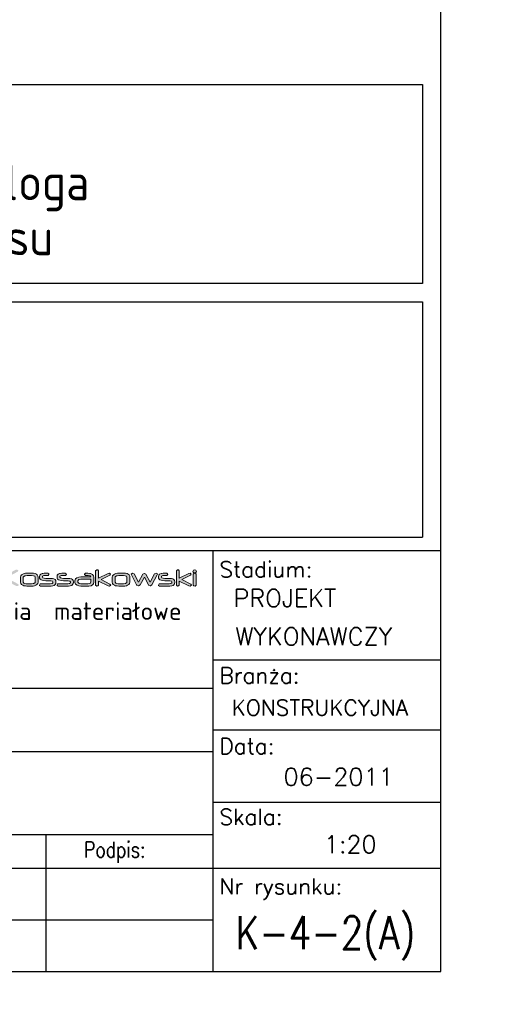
# Model space of a CAD drawing. Header units: millimetres. Extents: x -34919 to 306996, y -293018 to -145733.
# Tile 97 of 256: x 78831 to 79848, y -217171 to -215021. Entities that reach past the tile are written whole.
import ezdxf
from ezdxf.enums import TextEntityAlignment as Align

# ---------------------------------------------------------------- set-up
doc = ezdxf.new("R2010")
doc.units = ezdxf.units.MM
doc.header["$LTSCALE"] = 3
for name, color, linetype in [('P0', 7, 'Continuous'), ('Prz', 5, 'Continuous'), ('TABELA', 7, 'Continuous')]:
    doc.layers.add(name, color=color, linetype=linetype)
doc.layers.add('SIATKA', color=5, linetype='Continuous', lineweight=18)
doc.styles.add('Annotative', font='txt')
doc.styles.add('NOVE3', font='romans.shx', dxfattribs={"width": 0.7})
doc.styles.add('NOVE4', font='isocp.shx')
doc.styles.add('ROMANS', font='romans.shx')

# ---------------------------------------------------------------- blocks, each defined once
blk = doc.blocks.new('structure pro')
h = blk.add_hatch(color=7)
h.dxf.hatch_style = 1
h.paths.add_polyline_path([(739.2, 22.6), (739.7, 24.1), (741.8, 25.2), (745.2, 25.6), (748.1, 25.6), (749.3, 27.4), (749.2, 28.6), (747.4, 29.9), (747.1, 29.9), (743.8, 29.7), (741, 29.4), (738.8, 28.9), (738.3, 28.6), (736, 27.2), (734.6, 25.2), (734.1, 22.6), (734.1, 8.3), (734.1, 7.8), (735.9, 6.3), (738.2, 6.5), (739.2, 8.3)])
h.paths.add_polyline_path([(553.3, 43.3), (550.3, 45.3), (549.9, 45.3), (544.2, 45.2), (539.6, 44.6), (536, 43.6), (535.1, 43.4), (531.2, 41), (528.9, 37.6), (528.1, 33.2), (528.1, 9.5), (528.2, 8.4), (531.2, 6.2), (535, 6.5), (536.7, 9.4), (536.7, 33.2), (537.6, 35.8), (540.9, 37.6), (546.6, 38.2), (551.4, 38.3), (553.5, 41.3)])
h.paths.add_polyline_path([(115.8, 43.3), (112.8, 45.3), (112.4, 45.3), (106.8, 45.2), (102.1, 44.6), (98.5, 43.6), (97.7, 43.4), (93.8, 41), (91.4, 37.6), (90.6, 33.2), (90.6, 9.5), (90.7, 8.4), (93.7, 6.2), (97.4, 6.5), (99.2, 9.4), (99.2, 33.2), (100.1, 35.8), (103.5, 37.6), (109.2, 38.2), (113.9, 38.3), (116, 41.3)])
h.paths.add_polyline_path([(1436.8, 35.1), (1434.6, 35.7), (1432.3, 35.1), (1431.2, 33.1), (1432.3, 31.1), (1434.6, 30.5), (1436.8, 31.1), (1437.9, 33.1)])
h.paths.add_polyline_path([(1436.1, 29.7), (1433.9, 30), (1432, 28), (1432, 8.3), (1433, 6.6), (1435.3, 6.3), (1437.2, 8.3), (1437.2, 28)])
h.paths.add_polyline_path([(1405.3, 36.1), (1403.1, 36.2), (1401.2, 34.3), (1401.2, 8.3), (1403.1, 6.3), (1405.3, 6.6), (1406.3, 8.3), (1406.3, 15.5), (1424, 6.6), (1426.5, 6.3), (1428.6, 8.1), (1427.3, 10), (1411.1, 18.1), (1426.9, 26.1), (1428.3, 27.9), (1426.1, 29.7), (1423.7, 29.5), (1406.3, 20.8), (1406.3, 34.3)])
h.paths.add_polyline_path([(1385.4, 28.6), (1383.6, 29.9), (1380.4, 29.8), (1377.9, 29.7), (1377.1, 29.7), (1374.5, 29.4), (1373.4, 29), (1370.7, 27.9), (1369.1, 26.1), (1368.7, 23.9), (1368.7, 22.6), (1368.8, 21), (1369.8, 19.2), (1371.3, 17.8), (1373.6, 16.9), (1376.6, 16.3), (1380.2, 16.1), (1388.6, 16.1), (1389.1, 16.1), (1392.1, 15.5), (1393, 14), (1393, 13.1), (1392.9, 12.5), (1391.4, 11.1), (1388.2, 10.7), (1370.7, 10.7), (1369.8, 10.5), (1368.7, 8.3), (1368.8, 7.7), (1370.7, 6.3), (1388.1, 6.3), (1389.6, 6.4), (1392.8, 6.8), (1395.2, 7.7), (1397, 9), (1398, 10.8), (1398.4, 13.1), (1398.4, 14.2), (1398.4, 14.4), (1398, 16.6), (1396.8, 18.3), (1394.9, 19.5), (1392.2, 20.2), (1388.9, 20.5), (1380.3, 20.5), (1377.1, 20.7), (1374.6, 21.4), (1373.9, 22.6), (1373.9, 23.9), (1373.9, 24.3), (1376.4, 25.4), (1376.7, 25.4), (1379.9, 25.5), (1383.6, 25.5), (1384.2, 25.6), (1385.6, 27.4)])
h.paths.add_polyline_path([(1324.3, 28.8), (1321.5, 30), (1321.5, 30), (1319.2, 28.3), (1319.5, 27.1), (1328.8, 8.5), (1329.1, 8.1), (1332.1, 6.7), (1332.4, 6.7), (1335.2, 8.4), (1343, 22.8), (1350.6, 8.5), (1350.7, 8.3), (1353.7, 6.8), (1354, 6.8), (1356.8, 8.5), (1366.4, 27.1), (1366.7, 28.3), (1366.7, 28.4), (1364.3, 30), (1361.6, 28.8), (1353.7, 13.5), (1345.9, 27.8), (1345.9, 27.9), (1343, 29.5), (1342.8, 29.5), (1340, 27.8), (1332.2, 13.5)])
h.paths.add_polyline_path([(1308.6, 29.7), (1305.1, 29.9), (1296.5, 29.9), (1294, 29.7), (1291.2, 29.2), (1288.8, 28.3), (1286.6, 26.9), (1285.1, 24.8), (1284.6, 22.4), (1284.6, 13.6), (1284.9, 11.4), (1286.4, 9.4), (1288.8, 7.8), (1290.8, 7.1), (1293.6, 6.6), (1296.5, 6.3), (1305.1, 6.3), (1307.5, 6.5), (1310.3, 7), (1312.6, 7.8), (1314.6, 9), (1316, 11.1), (1316.6, 13.6), (1316.6, 22.4), (1316.6, 22.4), (1316.3, 24.7), (1315.3, 26.6), (1313.7, 28), (1311.5, 29)])
h.paths.add_polyline_path([(1296.6, 25.5), (1305, 25.5), (1308.4, 25.2), (1310.6, 24.3), (1311.3, 22.8), (1311.3, 13.6), (1311.2, 12.9), (1308.8, 11.3), (1307.8, 11.1), (1305, 10.7), (1296.6, 10.7), (1295.1, 10.7), (1292.4, 11.2), (1291, 11.8), (1289.7, 13.6), (1289.7, 22.4), (1290, 23.4), (1292.3, 25), (1293.7, 25.3)], flags=16)
h.paths.add_polyline_path([(1258.5, 36.1), (1256.3, 36.2), (1254.4, 34.3), (1254.4, 8.3), (1256.3, 6.3), (1258.5, 6.6), (1259.5, 8.3), (1259.5, 15.5), (1277.2, 6.6), (1279.7, 6.3), (1281.8, 8.1), (1280.5, 10), (1264.3, 18.1), (1280.2, 26.1), (1281.5, 27.9), (1279.3, 29.7), (1276.9, 29.5), (1259.5, 20.8), (1259.5, 34.3)])
h.paths.add_polyline_path([(1240.1, 29.7), (1235.9, 29.9), (1233.9, 27.9), (1233.9, 27.6), (1235.9, 25.5), (1237, 25.5), (1237.3, 25.5), (1238.1, 25.6), (1238.8, 25.6), (1240.6, 25.5), (1244.3, 24.8), (1245.8, 23.1), (1227.5, 23.1), (1223.6, 22.8), (1220.5, 21.7), (1220.3, 21.6), (1217.6, 19.3), (1216.7, 16.2), (1216.7, 13.2), (1216.7, 13), (1217.7, 10.1), (1220.7, 7.8), (1223.9, 6.7), (1227.7, 6.3), (1240.3, 6.3), (1242.1, 6.4), (1246, 7), (1248.7, 8.5), (1250.4, 10.6), (1250.9, 13.4), (1250.9, 22.7), (1250.5, 25), (1248.7, 27.4), (1245.3, 29), (1243.6, 29.4)])
h.paths.add_polyline_path([(1240.4, 10.7), (1227.5, 10.7), (1224.2, 11.2), (1221.9, 13.3), (1221.9, 16.2), (1224.1, 18.2), (1227.5, 18.8), (1245.8, 18.8), (1245.8, 17.9), (1245.8, 16.7), (1245.8, 15.5), (1245.8, 14.7), (1245.8, 14.1), (1244.3, 11.3), (1244.1, 11.1)], flags=16)
h.paths.add_polyline_path([(1200.9, 28.6), (1199.1, 29.9), (1196, 29.8), (1193.5, 29.7), (1192.7, 29.7), (1190, 29.4), (1188.9, 29), (1186.3, 27.9), (1184.7, 26.1), (1184.2, 23.9), (1184.2, 22.6), (1184.4, 21), (1185.3, 19.2), (1186.9, 17.8), (1189.1, 16.9), (1192.1, 16.3), (1195.7, 16.1), (1204.1, 16.1), (1204.6, 16.1), (1207.6, 15.5), (1208.5, 14), (1208.5, 13.1), (1208.5, 12.5), (1207, 11.1), (1203.7, 10.7), (1186.2, 10.7), (1185.3, 10.5), (1184.3, 8.3), (1184.3, 7.7), (1186.2, 6.3), (1203.7, 6.3), (1205.2, 6.4), (1208.3, 6.8), (1210.8, 7.7), (1212.5, 9), (1213.6, 10.8), (1214, 13.1), (1214, 14.2), (1214, 14.4), (1213.5, 16.6), (1212.3, 18.3), (1210.4, 19.5), (1207.7, 20.2), (1204.4, 20.5), (1195.8, 20.5), (1192.7, 20.7), (1190.2, 21.4), (1189.4, 22.6), (1189.4, 23.9), (1189.4, 24.3), (1191.9, 25.4), (1192.2, 25.4), (1195.4, 25.5), (1199.1, 25.5), (1199.7, 25.6), (1201.1, 27.4)])
h.paths.add_polyline_path([(1169.1, 28.6), (1167.3, 29.9), (1164.2, 29.8), (1161.6, 29.7), (1160.9, 29.7), (1158.2, 29.4), (1157.1, 29), (1154.4, 27.9), (1152.8, 26.1), (1152.4, 23.9), (1152.4, 22.6), (1152.5, 21), (1153.5, 19.2), (1155, 17.8), (1157.3, 16.9), (1160.2, 16.3), (1163.9, 16.1), (1172.3, 16.1), (1172.7, 16.1), (1175.7, 15.5), (1176.7, 14), (1176.7, 13.1), (1176.6, 12.5), (1175.2, 11.1), (1171.9, 10.7), (1154.3, 10.7), (1153.5, 10.5), (1152.5, 8.3), (1152.5, 7.7), (1154.3, 6.3), (1171.9, 6.3), (1173.3, 6.4), (1176.5, 6.8), (1178.9, 7.7), (1180.7, 9), (1181.8, 10.8), (1182.1, 13.1), (1182.1, 14.2), (1182.1, 14.4), (1181.7, 16.6), (1180.5, 18.3), (1178.6, 19.5), (1175.9, 20.2), (1172.6, 20.5), (1163.9, 20.5), (1160.8, 20.7), (1158.3, 21.4), (1157.5, 22.6), (1157.5, 23.9), (1157.6, 24.3), (1160.1, 25.4), (1160.4, 25.4), (1163.6, 25.5), (1167.3, 25.5), (1167.9, 25.6), (1169.3, 27.4)])
h.paths.add_polyline_path([(1141.6, 29.7), (1138.2, 29.9), (1129.5, 29.9), (1127, 29.7), (1124.2, 29.2), (1121.8, 28.3), (1119.6, 26.9), (1118.1, 24.8), (1117.6, 22.4), (1117.6, 13.6), (1118, 11.4), (1119.4, 9.4), (1121.8, 7.8), (1123.9, 7.1), (1126.6, 6.6), (1129.5, 6.3), (1138.2, 6.3), (1140.5, 6.5), (1143.3, 7), (1145.6, 7.8), (1147.6, 9), (1149.1, 11.1), (1149.6, 13.6), (1149.6, 22.4), (1149.6, 22.4), (1149.2, 24.7), (1148.3, 26.6), (1146.7, 28), (1144.4, 29)])
h.paths.add_polyline_path([(1129.6, 25.5), (1138, 25.5), (1141.5, 25.2), (1143.7, 24.3), (1144.4, 22.8), (1144.4, 13.6), (1144.1, 12.9), (1141.9, 11.3), (1140.8, 11.1), (1138, 10.7), (1129.6, 10.7), (1128.1, 10.7), (1125.4, 11.2), (1123.9, 11.8), (1122.8, 13.6), (1122.8, 22.4), (1123, 23.4), (1125.4, 25), (1126.7, 25.3)], flags=16)
h.paths.add_polyline_path([(1087, 34.3), (1085, 36.2), (1082.7, 36.1), (1081.6, 34.3), (1081.6, 8.3), (1082.7, 6.6), (1085, 6.3), (1087, 8.3), (1087, 18.7), (1109.8, 6.7), (1112.6, 6.3), (1114.8, 8.1), (1113.6, 10), (1091.7, 21.6), (1112.8, 32.7), (1114.1, 34.5), (1111.9, 36.2), (1108.9, 36), (1087, 24.3)])
h.paths.add_polyline_path([(1052.9, 36.1), (1050.7, 36.2), (1048.8, 34.3), (1048.8, 20.6), (1044.1, 15.9), (1043.6, 15.1), (1044.6, 14.4), (1046.1, 14.7), (1048.8, 17.3), (1048.8, 8.3), (1049.9, 6.6), (1052.1, 6.3), (1054, 8.3), (1054, 22.3), (1058.8, 27), (1059.2, 27.8), (1058.2, 28.6), (1056.8, 28.3), (1054, 25.6), (1054, 34.3)])
h.paths.add_polyline_path([(1034.7, 29.7), (1031.5, 29.9), (1021.9, 29.9), (1019, 29.7), (1016.2, 29.3), (1013.9, 28.5), (1011.6, 27), (1010, 25), (1009.5, 22.4), (1009.5, 13.8), (1009.5, 13.1), (1010.4, 10.7), (1012.3, 8.5), (1013.1, 8.1), (1015.4, 7.1), (1018.6, 6.6), (1021.1, 6.4), (1022.3, 6.4), (1025.4, 6.3), (1026, 6.4), (1027.3, 8.3), (1027.2, 9.4), (1025.4, 10.7), (1023.9, 10.7), (1021.2, 10.8), (1018.8, 11.1), (1017.5, 11.5), (1015.5, 13), (1014.9, 15.5), (1014.9, 15.6), (1040.5, 15.6), (1040.9, 15.6), (1042, 17.7), (1042, 23.4), (1041.8, 24.7), (1040.6, 26.9), (1038.3, 28.6), (1037.2, 29)])
h.paths.add_polyline_path([(1022.7, 25.6), (1026.4, 25.6), (1028.1, 25.6), (1031.9, 25.3), (1034.7, 24.9), (1036.4, 24), (1036.9, 23), (1036.9, 20.1), (1014.7, 20.1), (1014.7, 22.8), (1015.2, 24), (1017.9, 25.2), (1019.9, 25.4)], flags=16)
h.paths.add_polyline_path([(965.2, 28.8), (962.5, 30), (962.4, 30), (960, 28.3), (960.4, 27.1), (969.8, 8.5), (969.9, 8.1), (973, 6.7), (973.3, 6.7), (976.1, 8.4), (983.8, 22.8), (991.5, 8.5), (991.5, 8.3), (994.5, 6.8), (994.9, 6.8), (997.7, 8.5), (1007.2, 27.1), (1007.6, 28.3), (1007.6, 28.4), (1005.2, 30), (1002.5, 28.8), (994.5, 13.5), (986.8, 27.8), (986.7, 27.9), (983.8, 29.5), (983.7, 29.5), (980.9, 27.8), (973.2, 13.5)])
h.paths.add_polyline_path([(946.6, 29.7), (942.4, 29.9), (940.4, 27.9), (940.4, 27.6), (942.4, 25.5), (943.6, 25.5), (943.8, 25.5), (944.6, 25.6), (945.4, 25.6), (947.1, 25.5), (950.9, 24.8), (952.3, 23.1), (934, 23.1), (930.2, 22.8), (927, 21.7), (926.8, 21.6), (924.1, 19.3), (923.2, 16.2), (923.2, 13.2), (923.2, 13), (924.2, 10.1), (927.2, 7.8), (930.4, 6.7), (934.2, 6.3), (946.8, 6.3), (948.7, 6.4), (952.5, 7), (955.3, 8.5), (956.9, 10.6), (957.5, 13.4), (957.5, 22.7), (957.1, 25), (955.2, 27.4), (951.8, 29), (950.1, 29.4)])
h.paths.add_polyline_path([(946.9, 10.7), (934, 10.7), (930.7, 11.2), (928.4, 13.3), (928.4, 16.2), (930.6, 18.2), (934, 18.8), (952.3, 18.8), (952.3, 17.9), (952.3, 16.7), (952.3, 15.5), (952.3, 14.7), (952.3, 14.1), (950.9, 11.3), (950.6, 11.1)], flags=16)
h.paths.add_polyline_path([(911.8, 36), (907.9, 36.2), (885.3, 36.2), (883.3, 34.3), (883.3, 8.3), (885.3, 6.3), (887.6, 6.6), (888.8, 8.3), (888.8, 17), (907.7, 17), (909.1, 17.1), (912.8, 17.5), (916, 18.5), (917.4, 19.2), (919.7, 21.7), (920.5, 25), (920.5, 29.6), (920.4, 30.3), (919, 33), (915.7, 34.9), (915.1, 35.2)])
h.paths.add_polyline_path([(888.8, 31.8), (908, 31.8), (910.4, 31.7), (913.9, 30.8), (915, 29.2), (915, 25.1), (914.6, 23.5), (912.3, 22.1), (908, 21.5), (888.8, 21.5)], flags=16)
h.paths.add_polyline_path([(851.5, 11.1), (852.6, 9.1), (851.5, 7), (849.2, 6.4), (847, 7), (845.9, 9.1), (847, 11.1), (849.2, 11.7)])
h.paths.add_polyline_path([(828.3, 38.5), (827.3, 38.7), (825.6, 38.1), (824.7, 36.4), (825.6, 34.8), (827.4, 34.2), (829.1, 34.9), (830, 36.4), (829.8, 37.4), (829.2, 38.1)])
h.paths.add_polyline_path([(842.5, 28.4), (840.8, 29.1), (838.9, 28.5), (812.4, 11.3), (811, 9.2), (812.2, 7), (814.6, 6.3), (841.7, 6.3), (841.8, 6.3), (843.7, 8.5), (843.7, 8.7), (841.7, 10.7), (820.2, 10.8), (842.5, 25.3), (843.1, 26.7)])
h.paths.add_polyline_path([(801, 29.6), (796.5, 29.9), (788, 29.9), (785, 29.7), (781.1, 29), (778.4, 27.7), (776.7, 25.7), (776.2, 23.1), (776.2, 8.3), (777.2, 6.6), (779.4, 6.3), (781.4, 8.3), (781.4, 23.2), (781.4, 23.4), (783.9, 25.3), (785.3, 25.4), (787.6, 25.5), (796.5, 25.5), (799, 25.5), (800.4, 25.3), (800.8, 25.3), (803, 23.2), (803, 8.3), (804.1, 6.6), (806.3, 6.3), (808.2, 8.3), (808.2, 23.2), (808, 24.8), (806.8, 27.1), (804.5, 28.6)])
h.paths.add_polyline_path([(771.8, 35.1), (769.5, 35.7), (767.2, 35.1), (766.1, 33.1), (767.2, 31.1), (769.5, 30.5), (771.8, 31.1), (772.9, 33.1)])
h.paths.add_polyline_path([(771.2, 29.7), (769, 30), (767, 28), (767, 8.3), (768, 6.6), (770.2, 6.3), (772.2, 8.3), (772.2, 28)])
h.paths.add_polyline_path([(730, 36), (727.8, 36.2), (725.8, 34.3), (725.8, 29.7), (710.5, 29.7), (706.8, 29.5), (703.2, 28.6), (700.6, 27.2), (698.9, 25.1), (698.2, 22.4), (698.1, 20.1), (698.1, 16.1), (698.2, 13), (698.5, 11.2), (699.9, 9.1), (702.4, 7.6), (706, 6.7), (710.5, 6.3), (718.4, 6.3), (719.5, 6.4), (723.2, 6.8), (726.4, 7.8), (727.5, 8.4), (730.2, 10.7), (731, 13.6), (731, 34.3)])
h.paths.add_polyline_path([(717.9, 10.7), (710.5, 10.7), (709.4, 10.7), (706.1, 11), (705, 11.4), (703.4, 14), (703.4, 22.3), (703.7, 23.4), (705.9, 24.9), (710.3, 25.3), (725.8, 25.3), (725.8, 13.7), (725.2, 12.2), (722.6, 11.1)], flags=16)
h.paths.add_polyline_path([(598.2, 45), (592.4, 45.3), (578.1, 45.3), (573.8, 45.2), (569.2, 44.3), (565.2, 42.7), (561.5, 40.4), (559, 37), (558.1, 32.8), (558.1, 18.4), (558.8, 14.7), (561.1, 11.3), (565.3, 8.6), (568.6, 7.5), (573.2, 6.5), (578.1, 6.2), (592.4, 6.2), (596.3, 6.3), (601.1, 7.1), (604.9, 8.6), (608.1, 10.7), (610.7, 14.1), (611.5, 18.4), (611.5, 32.8), (611.5, 33), (610.9, 36.8), (609.4, 39.9), (606.7, 42.3), (603, 44)])
h.paths.add_polyline_path([(578.2, 38.1), (592.2, 38.1), (597.9, 37.6), (601.6, 36.1), (602.8, 33.4), (602.8, 18.4), (602.5, 17), (598.6, 14.4), (596.9, 13.9), (592.2, 13.4), (578.2, 13.4), (575.7, 13.5), (571.3, 14.3), (568.9, 15.3), (566.8, 18.4), (566.8, 32.8), (567.2, 34.6), (571.1, 37.1), (573.3, 37.7)], flags=16)
h.paths.add_polyline_path([(509, 45.1), (502.8, 45.3), (489.1, 45.3), (484.5, 45.2), (479.7, 44.6), (476.2, 43.6), (472.7, 41.6), (470.3, 38.1), (469.4, 33.8), (469.4, -1.4), (469.6, -2.4), (472.6, -4.7), (476.3, -4.3), (478.1, -1.4), (478.1, 6.5), (504.9, 6.5), (510.1, 6.8), (514.9, 7.8), (518.7, 9.4), (521.4, 11.8), (523, 14.9), (523.6, 18.6), (523.6, 33.8), (523.5, 34.6), (522.8, 37.8), (520.9, 40.6), (518.1, 42.7), (514.1, 44.2)])
h.paths.add_polyline_path([(504.9, 13.7), (478.1, 13.7), (478.1, 33.5), (478.1, 33.9), (479.5, 36.3), (483.3, 37.7), (489.5, 38.1), (502.9, 38.1), (506.1, 38.1), (510.1, 37.8), (512.9, 36.8), (514.9, 33.8), (514.9, 18.5), (513.9, 16.1), (510.7, 14.3)], flags=16)
h.paths.add_polyline_path([(405.2, 45), (400.1, 45.4), (384, 45.4), (379.3, 45.2), (374.6, 44.4), (370.7, 43.1), (366.8, 40.6), (364.2, 37.2), (363.3, 33), (363.3, 18.6), (363.4, 17.5), (364.9, 13.4), (368.1, 9.8), (369.3, 9.1), (373.3, 7.5), (378.6, 6.5), (382.8, 6.3), (384.7, 6.2), (389.9, 6.2), (390.9, 6.3), (393.1, 9.4), (392.8, 11.3), (389.9, 13.4), (387.4, 13.5), (383, 13.6), (378.8, 14.1), (376.8, 14.8), (373.4, 17.3), (372.2, 21.3), (372.2, 21.6), (415.1, 21.6), (415.6, 21.6), (417.5, 25.1), (417.5, 34.6), (417.3, 36.8), (415.2, 40.4), (411.3, 43.2), (409.6, 43.9)])
h.paths.add_polyline_path([(385.4, 38.2), (391.6, 38.3), (394.2, 38.2), (400.7, 37.8), (405.4, 37), (408.2, 35.7), (409.1, 33.8), (409.1, 29.1), (372, 29.1), (372, 33.5), (372.8, 35.6), (377.4, 37.6), (380.7, 38)], flags=16)
edge = h.paths.add_edge_path()
edge.add_line((357.7, 38.3), (359.9, 41.3))
edge.add_line((359.9, 41.3), (359.6, 43.3))
edge.add_line((359.6, 43.3), (356.7, 45.3))
edge.add_line((356.7, 45.3), (356.2, 45.3))
edge.add_line((356.2, 45.3), (350.6, 45.2))
edge.add_line((350.6, 45.2), (345.9, 44.6))
edge.add_line((345.9, 44.6), (342.3, 43.6))
edge.add_line((342.3, 43.6), (341.5, 43.4))
edge.add_line((341.5, 43.4), (337.6, 41))
edge.add_line((337.6, 41), (335.2, 37.6))
edge.add_line((335.2, 37.6), (334.4, 33.2))
edge.add_line((334.4, 33.2), (334.4, 9.5))
edge.add_line((334.4, 9.5), (334.6, 8.4))
edge.add_line((334.6, 8.4), (337.5, 6.2))
edge.add_line((337.5, 6.2), (341.2, 6.5))
edge.add_line((341.2, 6.5), (343.1, 9.4))
edge.add_line((343.1, 9.4), (343.1, 33.2))
edge.add_line((343.1, 33.2), (344, 35.8))
edge.add_line((344, 35.8), (347.2, 37.6))
edge.add_line((347.2, 37.6), (352.9, 38.2))
edge.add_line((352.9, 38.2), (357.7, 38.3))
edge.add_line((357.7, 38.3), (352.9, 38.2))
h.paths.add_polyline_path([(281.7, 45.1), (278, 45.3), (277, 45.3), (274.8, 42.1), (274.8, 17.9), (274.9, 16.9), (275.6, 13.6), (277.5, 10.9), (280.5, 8.9), (284.6, 7.4), (289.7, 6.5), (295.8, 6.2), (299.9, 6.2), (300.2, 6.1), (302.7, 6.1), (304.5, 6.1), (305.2, 6.1), (311.7, 6.3), (317.1, 7.1), (321.6, 8.3), (325.1, 10), (327.5, 12.2), (329, 14.8), (329.5, 17.9), (329.5, 42.1), (329.4, 43.3), (326.3, 45.3), (322.5, 45.1), (320.7, 42.1), (320.7, 17.8), (320.7, 17.2), (319, 15.1), (315, 13.9), (308.6, 13.4), (295.8, 13.4), (293.7, 13.5), (288, 14.1), (284.6, 15.6), (283.4, 17.9), (283.4, 42.1)])
h.paths.add_polyline_path([(252.2, 55.7), (248.5, 56), (247.5, 55.9), (245.3, 52.7), (245.3, 45), (242.5, 45), (241, 44.8), (238.9, 41.5), (241, 38.1), (242.5, 38), (245.3, 37.9), (245.3, 9.4), (247, 6.5), (250.7, 6.2), (251.8, 6.3), (253.9, 9.4), (253.9, 37.9), (267.5, 37.9), (268.6, 38), (270.8, 41), (270.5, 42.9), (267.5, 45), (253.9, 45), (253.9, 52.7)])
h.paths.add_polyline_path([(236.1, 43.3), (232.9, 45.3), (198.7, 45.3), (194.2, 45.2), (189.2, 44.2), (185.3, 42.6), (182.6, 40.3), (180.9, 37.2), (180.4, 33.5), (180.4, 18.1), (181.1, 13.9), (183.4, 10.4), (187.4, 8), (190.2, 7.1), (194.8, 6.4), (200.6, 6.2), (232.5, 6.2), (234.4, 6.5), (236.4, 9.4), (236.2, 11.3), (233.2, 13.4), (200.8, 13.4), (199, 13.5), (193.4, 14.2), (190.1, 15.8), (189, 18.5), (189, 33.8), (190, 36), (193.4, 37.6), (199.4, 38.1), (232.9, 38.1), (234.4, 38.3), (236.3, 41.7)])
h.paths.add_polyline_path([(127.9, 45.1), (124.2, 45.3), (123.2, 45.3), (121, 42.1), (121, 17.9), (121, 16.9), (121.8, 13.6), (123.7, 10.9), (126.7, 8.9), (130.7, 7.4), (135.8, 6.5), (141.9, 6.2), (146, 6.2), (146.3, 6.1), (148.9, 6.1), (150.7, 6.1), (151.4, 6.1), (157.8, 6.3), (163.3, 7.1), (167.8, 8.3), (171.2, 10), (173.7, 12.2), (175.2, 14.8), (175.6, 17.9), (175.6, 42.1), (175.6, 43.3), (172.4, 45.3), (168.7, 45.1), (166.9, 42.1), (166.9, 17.8), (166.9, 17.2), (165.2, 15.1), (161.2, 13.9), (154.8, 13.4), (141.9, 13.4), (139.9, 13.5), (134.2, 14.1), (130.7, 15.6), (129.6, 17.9), (129.6, 42.1)])
h.paths.add_polyline_path([(69.3, 55.7), (65.6, 56), (64.6, 55.9), (62.5, 52.7), (62.5, 45), (59.7, 45), (58.1, 44.8), (56.1, 41.5), (58.1, 38.1), (59.7, 38), (62.5, 37.9), (62.5, 9.4), (64.2, 6.5), (67.9, 6.2), (68.9, 6.3), (71.1, 9.4), (71.1, 37.9), (84.7, 37.9), (85.8, 38), (87.9, 41), (87.7, 42.9), (84.7, 45), (71.1, 45), (71.1, 52.7)])
h.paths.add_polyline_path([(31.7, 43.3), (28.8, 45.3), (23.5, 45.3), (19.3, 45.2), (18, 45.1), (13.6, 44.5), (11.7, 44), (7.4, 42.1), (4.7, 39.1), (3.8, 35.3), (3.8, 33.2), (4.2, 30.5), (5.7, 27.6), (8.3, 25.3), (12.1, 23.7), (17.1, 22.8), (23.2, 22.4), (37.2, 22.4), (37.9, 22.4), (42.9, 21.5), (44.5, 18.8), (44.5, 17.4), (44.4, 16.4), (41.9, 14.2), (36.4, 13.4), (7.3, 13.4), (5.7, 13.1), (4, 9.4), (4.2, 8.4), (7.3, 6.2), (36.4, 6.2), (38.8, 6.3), (44.1, 6.9), (48.2, 8.4), (51.1, 10.7), (52.9, 13.6), (53.5, 17.4), (53.5, 19.2), (53.5, 19.5), (52.7, 23.2), (50.8, 26), (47.6, 28.1), (43.2, 29.4), (37.5, 29.8), (23.2, 29.8), (18, 30), (13.9, 31.2), (12.5, 33.3), (12.5, 35.3), (12.6, 36.1), (16.7, 38), (17.3, 38), (22.6, 38.1), (28.8, 38.1), (29.8, 38.2), (32, 41.3)])
edge = h.paths.add_edge_path()
edge.add_line((748.1, 25.6), (745.2, 25.6))
edge.add_line((551.4, 38.3), (546.6, 38.2))
edge.add_line((113.9, 38.3), (109.2, 38.2))
at = {"color": 7, "lineweight": 0}
for p, q in [((1256.3, 36.2), (1254.4, 34.3)), ((1258.5, 36.1), (1256.3, 36.2)), ((1259.5, 34.3), (1258.5, 36.1)), ((1403.1, 36.2), (1401.2, 34.3)), ((1405.3, 36.1), (1403.1, 36.2)), ((1406.3, 34.3), (1405.3, 36.1)), ((1118.1, 24.8), (1117.6, 22.4)), ((1117.6, 22.4), (1117.6, 13.6)), ((1119.6, 26.9), (1118.1, 24.8)), ((1121.8, 28.3), (1119.6, 26.9)), ((1124.2, 29.2), (1121.8, 28.3)), ((1122.8, 22.4), (1123, 23.4)), ((1122.8, 13.6), (1122.8, 22.4)), ((1123, 23.4), (1125.4, 25)), ((1127, 29.7), (1124.2, 29.2)), ((1125.4, 25), (1126.7, 25.3)), ((1126.7, 25.3), (1129.6, 25.5)), ((1129.5, 29.9), (1127, 29.7)), ((1138.2, 29.9), (1129.5, 29.9)), ((1129.6, 25.5), (1138, 25.5)), ((1138, 25.5), (1141.5, 25.2)), ((1141.6, 29.7), (1138.2, 29.9)), ((1141.5, 25.2), (1143.7, 24.3)), ((1144.4, 29), (1141.6, 29.7)), ((1143.7, 24.3), (1144.4, 22.8)), ((1146.7, 28), (1144.4, 29)), ((1144.4, 22.8), (1144.4, 13.6)), ((1148.3, 26.6), (1146.7, 28)), ((1149.2, 24.7), (1148.3, 26.6)), ((1149.6, 22.4), (1149.2, 24.7)), ((1149.6, 13.6), (1149.6, 22.4)), ((1149.6, 22.4), (1149.6, 22.4)), ((1152.8, 26.1), (1152.4, 23.9)), ((1152.4, 23.9), (1152.4, 22.6)), ((1152.4, 22.6), (1152.5, 21)), ((1152.5, 21), (1153.5, 19.2)), ((1154.4, 27.9), (1152.8, 26.1)), ((1153.5, 19.2), (1155, 17.8)), ((1157.1, 29), (1154.4, 27.9)), ((1158.2, 29.4), (1157.1, 29)), ((1157.5, 23.9), (1157.6, 24.3)), ((1157.5, 22.6), (1157.5, 23.9)), ((1158.3, 21.4), (1157.5, 22.6)), ((1157.6, 24.3), (1160.1, 25.4)), ((1160.9, 29.7), (1158.2, 29.4)), ((1160.8, 20.7), (1158.3, 21.4)), ((1160.1, 25.4), (1160.4, 25.4)), ((1160.4, 25.4), (1163.6, 25.5)), ((1163.9, 20.5), (1160.8, 20.7)), ((1161.6, 29.7), (1160.9, 29.7)), ((1164.2, 29.8), (1161.6, 29.7)), ((1163.6, 25.5), (1167.3, 25.5)), ((1172.6, 20.5), (1163.9, 20.5)), ((1167.3, 29.9), (1164.2, 29.8)), ((1169.1, 28.6), (1167.3, 29.9)), ((1167.3, 25.5), (1167.9, 25.6)), ((1167.9, 25.6), (1169.3, 27.4)), ((1169.3, 27.4), (1169.1, 28.6)), ((1175.9, 20.2), (1172.6, 20.5)), ((1178.6, 19.5), (1175.9, 20.2)), ((1180.5, 18.3), (1178.6, 19.5)), ((1181.7, 16.6), (1180.5, 18.3)), ((1184.7, 26.1), (1184.2, 23.9)), ((1184.2, 23.9), (1184.2, 22.6)), ((1184.2, 22.6), (1184.4, 21)), ((1184.4, 21), (1185.3, 19.2)), ((1186.3, 27.9), (1184.7, 26.1)), ((1185.3, 19.2), (1186.9, 17.8)), ((1188.9, 29), (1186.3, 27.9)), ((1190, 29.4), (1188.9, 29)), ((1189.4, 24.3), (1191.9, 25.4)), ((1189.4, 23.9), (1189.4, 24.3)), ((1189.4, 22.6), (1189.4, 23.9)), ((1190.2, 21.4), (1189.4, 22.6)), ((1192.7, 29.7), (1190, 29.4)), ((1192.7, 20.7), (1190.2, 21.4)), ((1191.9, 25.4), (1192.2, 25.4)), ((1192.2, 25.4), (1195.4, 25.5)), ((1193.5, 29.7), (1192.7, 29.7)), ((1195.8, 20.5), (1192.7, 20.7)), ((1196, 29.8), (1193.5, 29.7)), ((1195.4, 25.5), (1199.1, 25.5)), ((1204.4, 20.5), (1195.8, 20.5)), ((1199.1, 29.9), (1196, 29.8)), ((1200.9, 28.6), (1199.1, 29.9)), ((1199.1, 25.5), (1199.7, 25.6)), ((1199.7, 25.6), (1201.1, 27.4)), ((1201.1, 27.4), (1200.9, 28.6)), ((1207.7, 20.2), (1204.4, 20.5)), ((1210.4, 19.5), (1207.7, 20.2)), ((1212.3, 18.3), (1210.4, 19.5)), ((1213.5, 16.6), (1212.3, 18.3)), ((1217.6, 19.3), (1216.7, 16.2)), ((1220.3, 21.6), (1217.6, 19.3)), ((1220.5, 21.7), (1220.3, 21.6)), ((1223.6, 22.8), (1220.5, 21.7)), ((1221.9, 16.2), (1224.1, 18.2)), ((1227.5, 23.1), (1223.6, 22.8)), ((1224.1, 18.2), (1227.5, 18.8)), ((1245.8, 23.1), (1227.5, 23.1)), ((1227.5, 23.1), (1227.5, 23.1)), ((1227.5, 18.8), (1245.8, 18.8)), ((1235.9, 29.9), (1233.9, 27.9)), ((1233.9, 27.9), (1233.9, 27.6)), ((1233.9, 27.6), (1235.9, 25.5)), ((1240.1, 29.7), (1235.9, 29.9)), ((1235.9, 25.5), (1237, 25.5)), ((1237, 25.5), (1237.3, 25.5)), ((1237.3, 25.5), (1238.1, 25.6)), ((1238.1, 25.6), (1238.8, 25.6)), ((1238.8, 25.6), (1240.6, 25.5)), ((1243.6, 29.4), (1240.1, 29.7)), ((1240.6, 25.5), (1244.3, 24.8)), ((1245.3, 29), (1243.6, 29.4)), ((1244.3, 24.8), (1245.8, 23.1)), ((1248.7, 27.4), (1245.3, 29)), ((1245.8, 18.8), (1245.8, 17.9)), ((1250.5, 25), (1248.7, 27.4)), ((1250.9, 22.7), (1250.5, 25)), ((1250.9, 13.4), (1250.9, 22.7)), ((1254.4, 34.3), (1254.4, 8.3)), ((1259.5, 20.8), (1259.5, 34.3)), ((1276.9, 29.5), (1259.5, 20.8)), ((1259.5, 20.8), (1259.5, 20.8)), ((1264.3, 18.1), (1280.2, 26.1)), ((1280.5, 10), (1264.3, 18.1)), ((1279.3, 29.7), (1276.9, 29.5)), ((1281.5, 27.9), (1279.3, 29.7)), ((1280.2, 26.1), (1281.5, 27.9)), ((1285.1, 24.8), (1284.6, 22.4)), ((1284.6, 22.4), (1284.6, 13.6)), ((1286.6, 26.9), (1285.1, 24.8)), ((1288.8, 28.3), (1286.6, 26.9)), ((1291.2, 29.2), (1288.8, 28.3)), ((1289.7, 22.4), (1290, 23.4)), ((1289.7, 13.6), (1289.7, 22.4)), ((1290, 23.4), (1292.3, 25)), ((1294, 29.7), (1291.2, 29.2)), ((1292.3, 25), (1293.7, 25.3)), ((1293.7, 25.3), (1296.6, 25.5)), ((1296.5, 29.9), (1294, 29.7)), ((1305.1, 29.9), (1296.5, 29.9)), ((1296.6, 25.5), (1305, 25.5)), ((1305, 25.5), (1308.4, 25.2)), ((1308.6, 29.7), (1305.1, 29.9)), ((1308.4, 25.2), (1310.6, 24.3)), ((1311.5, 29), (1308.6, 29.7)), ((1310.6, 24.3), (1311.3, 22.8)), ((1311.3, 22.8), (1311.3, 13.6)), ((1313.7, 28), (1311.5, 29)), ((1315.3, 26.6), (1313.7, 28)), ((1316.3, 24.7), (1315.3, 26.6)), ((1316.6, 22.4), (1316.3, 24.7)), ((1316.6, 13.6), (1316.6, 22.4)), ((1316.6, 22.4), (1316.6, 22.4)), ((1321.5, 30), (1319.2, 28.3)), ((1319.2, 28.3), (1319.5, 27.1)), ((1319.5, 27.1), (1328.8, 8.5)), ((1321.5, 30), (1321.5, 30)), ((1324.3, 28.8), (1321.5, 30)), ((1332.2, 13.5), (1324.3, 28.8)), ((1340, 27.8), (1332.2, 13.5)), ((1335.2, 8.4), (1343, 22.8)), ((1342.8, 29.5), (1340, 27.8)), ((1343, 29.5), (1342.8, 29.5)), ((1345.9, 27.9), (1343, 29.5)), ((1343, 22.8), (1350.6, 8.5)), ((1345.9, 27.8), (1345.9, 27.9)), ((1353.7, 13.5), (1345.9, 27.8)), ((1361.6, 28.8), (1353.7, 13.5)), ((1356.8, 8.5), (1366.4, 27.1)), ((1364.3, 30), (1361.6, 28.8)), ((1366.7, 28.4), (1364.3, 30)), ((1366.4, 27.1), (1366.7, 28.3)), ((1366.7, 28.3), (1366.7, 28.4)), ((1369.1, 26.1), (1368.7, 23.9)), ((1368.7, 23.9), (1368.7, 22.6)), ((1368.7, 22.6), (1368.8, 21)), ((1368.8, 21), (1369.8, 19.2)), ((1370.7, 27.9), (1369.1, 26.1)), ((1369.8, 19.2), (1371.3, 17.8)), ((1373.4, 29), (1370.7, 27.9)), ((1374.5, 29.4), (1373.4, 29)), ((1373.9, 24.3), (1376.4, 25.4)), ((1373.9, 23.9), (1373.9, 24.3)), ((1373.9, 22.6), (1373.9, 23.9)), ((1374.6, 21.4), (1373.9, 22.6)), ((1377.1, 29.7), (1374.5, 29.4)), ((1377.1, 20.7), (1374.6, 21.4)), ((1376.4, 25.4), (1376.7, 25.4)), ((1376.7, 25.4), (1379.9, 25.5)), ((1377.9, 29.7), (1377.1, 29.7)), ((1380.3, 20.5), (1377.1, 20.7)), ((1380.4, 29.8), (1377.9, 29.7)), ((1379.9, 25.5), (1383.6, 25.5)), ((1388.9, 20.5), (1380.3, 20.5)), ((1383.6, 29.9), (1380.4, 29.8)), ((1385.4, 28.6), (1383.6, 29.9)), ((1383.6, 25.5), (1384.2, 25.6)), ((1384.2, 25.6), (1385.6, 27.4)), ((1385.6, 27.4), (1385.4, 28.6)), ((1392.2, 20.2), (1388.9, 20.5)), ((1394.9, 19.5), (1392.2, 20.2)), ((1396.8, 18.3), (1394.9, 19.5)), ((1398, 16.6), (1396.8, 18.3)), ((1401.2, 34.3), (1401.2, 8.3)), ((1406.3, 20.8), (1406.3, 34.3)), ((1423.7, 29.5), (1406.3, 20.8)), ((1406.3, 20.8), (1406.3, 20.8)), ((1411.1, 18.1), (1426.9, 26.1)), ((1427.3, 10), (1411.1, 18.1)), ((1426.1, 29.7), (1423.7, 29.5)), ((1428.3, 27.9), (1426.1, 29.7)), ((1426.9, 26.1), (1428.3, 27.9)), ((1432.3, 35.1), (1431.2, 33.1)), ((1431.2, 33.1), (1432.3, 31.1)), ((1433.9, 30), (1432, 28)), ((1432, 28), (1432, 8.3)), ((1434.6, 35.7), (1432.3, 35.1)), ((1432.3, 31.1), (1434.6, 30.5)), ((1436.1, 29.7), (1433.9, 30)), ((1436.8, 35.1), (1434.6, 35.7)), ((1434.6, 30.5), (1436.8, 31.1)), ((1437.2, 28), (1436.1, 29.7)), ((1437.9, 33.1), (1436.8, 35.1)), ((1436.8, 31.1), (1437.9, 33.1)), ((1437.2, 8.3), (1437.2, 28)), ((1117.6, 13.6), (1118, 11.4)), ((1118, 11.4), (1119.4, 9.4)), ((1119.4, 9.4), (1121.8, 7.8)), ((1121.8, 7.8), (1123.9, 7.1)), ((1123.9, 11.8), (1122.8, 13.6)), ((1125.4, 11.2), (1123.9, 11.8)), ((1123.9, 7.1), (1126.6, 6.6)), ((1128.1, 10.7), (1125.4, 11.2)), ((1126.6, 6.6), (1129.5, 6.3)), ((1129.6, 10.7), (1128.1, 10.7)), ((1129.5, 6.3), (1138.2, 6.3)), ((1138, 10.7), (1129.6, 10.7)), ((1140.8, 11.1), (1138, 10.7)), ((1138.2, 6.3), (1140.5, 6.5)), ((1140.5, 6.5), (1143.3, 7)), ((1141.9, 11.3), (1140.8, 11.1)), ((1144.1, 12.9), (1141.9, 11.3)), ((1143.3, 7), (1145.6, 7.8)), ((1144.4, 13.6), (1144.1, 12.9)), ((1145.6, 7.8), (1147.6, 9)), ((1147.6, 9), (1149.1, 11.1)), ((1149.1, 11.1), (1149.6, 13.6)), ((1153.5, 10.5), (1152.5, 8.3)), ((1152.5, 8.3), (1152.5, 7.7)), ((1152.5, 7.7), (1154.3, 6.3)), ((1154.3, 10.7), (1153.5, 10.5)), ((1171.9, 10.7), (1154.3, 10.7)), ((1154.3, 6.3), (1171.9, 6.3)), ((1155, 17.8), (1157.3, 16.9)), ((1157.3, 16.9), (1160.2, 16.3)), ((1160.2, 16.3), (1163.9, 16.1)), ((1163.9, 16.1), (1172.3, 16.1)), ((1175.2, 11.1), (1171.9, 10.7)), ((1171.9, 6.3), (1173.3, 6.4)), ((1172.3, 16.1), (1172.7, 16.1)), ((1172.7, 16.1), (1175.7, 15.5)), ((1173.3, 6.4), (1176.5, 6.8)), ((1176.6, 12.5), (1175.2, 11.1)), ((1175.7, 15.5), (1176.7, 14)), ((1176.5, 6.8), (1178.9, 7.7)), ((1176.7, 13.1), (1176.6, 12.5)), ((1176.7, 14), (1176.7, 13.1)), ((1178.9, 7.7), (1180.7, 9)), ((1180.7, 9), (1181.8, 10.8)), ((1182.1, 14.4), (1181.7, 16.6)), ((1181.8, 10.8), (1182.1, 13.1)), ((1182.1, 14.2), (1182.1, 14.4)), ((1182.1, 13.1), (1182.1, 14.2)), ((1185.3, 10.5), (1184.3, 8.3)), ((1184.3, 8.3), (1184.3, 7.7)), ((1184.3, 7.7), (1186.2, 6.3)), ((1186.2, 10.7), (1185.3, 10.5)), ((1203.7, 10.7), (1186.2, 10.7)), ((1186.2, 6.3), (1203.7, 6.3)), ((1186.9, 17.8), (1189.1, 16.9)), ((1189.1, 16.9), (1192.1, 16.3)), ((1192.1, 16.3), (1195.7, 16.1)), ((1195.7, 16.1), (1204.1, 16.1)), ((1207, 11.1), (1203.7, 10.7)), ((1203.7, 6.3), (1205.2, 6.4)), ((1204.1, 16.1), (1204.6, 16.1)), ((1204.6, 16.1), (1207.6, 15.5)), ((1205.2, 6.4), (1208.3, 6.8)), ((1208.5, 12.5), (1207, 11.1)), ((1207.6, 15.5), (1208.5, 14)), ((1208.3, 6.8), (1210.8, 7.7)), ((1208.5, 14), (1208.5, 13.1)), ((1208.5, 13.1), (1208.5, 12.5)), ((1210.8, 7.7), (1212.5, 9)), ((1212.5, 9), (1213.6, 10.8)), ((1214, 14.4), (1213.5, 16.6)), ((1213.6, 10.8), (1214, 13.1)), ((1214, 14.2), (1214, 14.4)), ((1214, 13.1), (1214, 14.2)), ((1216.7, 16.2), (1216.7, 13.2)), ((1216.7, 13.2), (1216.7, 13)), ((1216.7, 13), (1217.7, 10.1)), ((1217.7, 10.1), (1220.7, 7.8)), ((1220.7, 7.8), (1220.7, 7.8)), ((1220.7, 7.8), (1223.9, 6.7)), ((1221.9, 13.3), (1221.9, 16.2)), ((1224.2, 11.2), (1221.9, 13.3)), ((1223.9, 6.7), (1227.7, 6.3)), ((1227.5, 10.7), (1224.2, 11.2)), ((1240.4, 10.7), (1227.5, 10.7)), ((1227.7, 6.3), (1240.3, 6.3)), ((1240.3, 6.3), (1242.1, 6.4)), ((1244.1, 11.1), (1240.4, 10.7)), ((1242.1, 6.4), (1246, 7)), ((1244.3, 11.3), (1244.1, 11.1)), ((1245.8, 14.1), (1244.3, 11.3)), ((1245.8, 17.9), (1245.8, 16.7)), ((1245.8, 16.7), (1245.8, 15.5)), ((1245.8, 15.5), (1245.8, 14.7)), ((1245.8, 14.7), (1245.8, 14.1)), ((1246, 7), (1248.7, 8.5)), ((1248.7, 8.5), (1250.4, 10.6)), ((1250.4, 10.6), (1250.9, 13.4)), ((1254.4, 8.3), (1256.3, 6.3)), ((1256.3, 6.3), (1258.5, 6.6)), ((1258.5, 6.6), (1259.5, 8.3)), ((1259.5, 15.5), (1277.2, 6.6)), ((1259.5, 8.3), (1259.5, 15.5)), ((1277.2, 6.6), (1279.7, 6.3)), ((1279.7, 6.3), (1281.8, 8.1)), ((1281.8, 8.1), (1280.5, 10)), ((1284.6, 13.6), (1284.9, 11.4)), ((1284.9, 11.4), (1286.4, 9.4)), ((1286.4, 9.4), (1288.8, 7.8)), ((1288.8, 7.8), (1290.8, 7.1)), ((1291, 11.8), (1289.7, 13.6)), ((1290.8, 7.1), (1293.6, 6.6)), ((1292.4, 11.2), (1291, 11.8)), ((1295.1, 10.7), (1292.4, 11.2)), ((1293.6, 6.6), (1296.5, 6.3)), ((1296.6, 10.7), (1295.1, 10.7)), ((1296.5, 6.3), (1305.1, 6.3)), ((1305, 10.7), (1296.6, 10.7)), ((1307.8, 11.1), (1305, 10.7)), ((1305.1, 6.3), (1307.5, 6.5)), ((1307.5, 6.5), (1310.3, 7)), ((1308.8, 11.3), (1307.8, 11.1)), ((1311.2, 12.9), (1308.8, 11.3)), ((1310.3, 7), (1312.6, 7.8)), ((1311.3, 13.6), (1311.2, 12.9)), ((1312.6, 7.8), (1314.6, 9)), ((1314.6, 9), (1316, 11.1)), ((1316, 11.1), (1316.6, 13.6)), ((1328.8, 8.5), (1329.1, 8.1)), ((1329.1, 8.1), (1332.1, 6.7)), ((1332.1, 6.7), (1332.4, 6.7)), ((1332.4, 6.7), (1335.2, 8.4)), ((1350.6, 8.5), (1350.7, 8.3)), ((1350.7, 8.3), (1353.7, 6.8)), ((1353.7, 6.8), (1354, 6.8)), ((1354, 6.8), (1356.8, 8.5)), ((1369.8, 10.5), (1368.7, 8.3)), ((1368.7, 8.3), (1368.8, 7.7)), ((1368.8, 7.7), (1370.7, 6.3)), ((1370.7, 10.7), (1369.8, 10.5)), ((1388.2, 10.7), (1370.7, 10.7)), ((1370.7, 6.3), (1388.1, 6.3)), ((1371.3, 17.8), (1373.6, 16.9)), ((1373.6, 16.9), (1376.6, 16.3)), ((1376.6, 16.3), (1380.2, 16.1)), ((1380.2, 16.1), (1388.6, 16.1)), ((1388.1, 6.3), (1389.6, 6.4)), ((1391.4, 11.1), (1388.2, 10.7)), ((1388.6, 16.1), (1389.1, 16.1)), ((1389.1, 16.1), (1392.1, 15.5)), ((1389.6, 6.4), (1392.8, 6.8)), ((1392.9, 12.5), (1391.4, 11.1)), ((1392.1, 15.5), (1393, 14)), ((1392.8, 6.8), (1395.2, 7.7)), ((1393, 13.1), (1392.9, 12.5)), ((1393, 14), (1393, 13.1)), ((1395.2, 7.7), (1397, 9)), ((1397, 9), (1398, 10.8)), ((1398.4, 14.4), (1398, 16.6)), ((1398, 10.8), (1398.4, 13.1)), ((1398.4, 14.2), (1398.4, 14.4)), ((1398.4, 13.1), (1398.4, 14.2)), ((1401.2, 8.3), (1403.1, 6.3)), ((1403.1, 6.3), (1405.3, 6.6)), ((1405.3, 6.6), (1406.3, 8.3)), ((1406.3, 15.5), (1424, 6.6)), ((1406.3, 8.3), (1406.3, 15.5)), ((1424, 6.6), (1426.5, 6.3)), ((1426.5, 6.3), (1428.6, 8.1)), ((1428.6, 8.1), (1427.3, 10)), ((1432, 8.3), (1433, 6.6)), ((1433, 6.6), (1435.3, 6.3)), ((1435.3, 6.3), (1437.2, 8.3))]:
    blk.add_line(p, q, dxfattribs=at)
blk = doc.blocks.new('A$C72E22663')
at = {"layer": 'Prz'}
blk.add_lwpolyline([(-1140, 0), (0, 0), (0, 459.3), (-1140, 459.3)], close=True, dxfattribs=at)
at = {"layer": 'TABELA', "color": 3}
for p, q in [((-248.8, 459.3), (-248.8, 0)), ((-248.8, 340.5), (0, 340.5)), ((-1140, 309.4), (-248.8, 309.4)), ((-248.8, 263.9), (0, 263.9)), ((-1140, 240.2), (-248.8, 240.2)), ((-248.8, 185), (0, 185)), ((-1140, 149.8), (-248.8, 149.8)), ((-431, 56.5), (-431, 149.8)), ((-1140, 113.1), (-248.8, 113.1)), ((-248.8, 113.1), (0, 113.1)), ((-431, 0), (-431, 93.2))]:
    blk.add_line(p, q, dxfattribs=at)
at = {"layer": 'TABELA', "color": 2}
blk.add_line((-1140, 56.5), (-248.8, 56.5), dxfattribs=at)
at = {"color": 7, "xscale": 0.6000000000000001, "yscale": 0.6000000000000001, "zscale": 0.6000000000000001}
blk.add_blockref('structure pro', (-1129.5, 417.1), dxfattribs=at)
at = {"layer": 'TABELA', "color": 4, "style": 'ROMANS'}
for s, p in [('Stadium:', (-241.7, 430.5)), ('Branża:', (-241.7, 314.7)), ('Data:', (-241.7, 237.6)), ('Skala:', (-241.7, 160.3)), ('Nr rysunku:', (-241.7, 84.5))]:
    blk.add_text(s, height=17.28, rotation=360, dxfattribs=at).set_placement(p)
at = {"layer": 'TABELA', "color": 2, "style": 'ROMANS'}
for s, height, p in [('PROJEKT', 19.2, (-226.3, 407.8)), ('WYKONAWCZY', 19.2, (-224.3, 366)), ('KONSTRUKCYJNA', 17.28, (-228.4, 288.2))]:
    blk.add_text(s, height=height, dxfattribs=at).set_placement(p, align=Align.MIDDLE_LEFT)
at = {"layer": 'TABELA', "color": 4, "style": 'ROMANS', "width": 0.8}
blk.add_text('Podpis:', height=17.28, rotation=360, dxfattribs=at).set_placement((-389.5, 124.6))
at = {"layer": 'TABELA', "color": 3, "insert": (-1127.9, 403.2), "char_height": 23, "width": 879.069, "attachment_point": 1, "rotation": 360, "style": 'Annotative'}
blk.add_mtext('{\\fISOCPEUR|b0|i0|c238|p34;\\H0.83333x;\\C7;projekty  budowlane - ekspertyzy  techniczne - badania  materiałowe}', dxfattribs=at)

msp = doc.modelspace()

# ---------------------------------------------------------------- linework, layer by layer
at = {"color": 4, "lineweight": 30}
msp.add_lwpolyline([(77470.901, -215162.634), (79710.901, -215162.634), (79710.901, -215597.315), (77470.901, -215597.315)], close=True, dxfattribs=at)
at = {"layer": 'P0', "color": 4}
for p, q in [((77470.901, -215637.315), (79710.901, -215637.315)), ((79710.901, -215637.315), (79710.901, -216150.934)), ((77470.901, -216150.934), (79710.901, -216150.934))]:
    msp.add_line(p, q, dxfattribs=at)
at = {"layer": 'Prz'}
msp.add_lwpolyline([(73950.901, -217099.961), (79750.901, -217099.961), (79750.901, -212999.961), (73950.901, -212999.961)], close=True, dxfattribs=at)

# ---------------------------------------------------------------- block references
at = {"layer": 'SIATKA', "color": 42, "xscale": 2, "yscale": 2, "zscale": 2}
msp.add_blockref('A$C72E22663', (79750.901, -217099.961), dxfattribs=at)

# ---------------------------------------------------------------- texts
at = {"color": 3, "style": 'NOVE4'}
for s, p in [('Elektrody wg zalecen technologa', (77514.002, -215415.604)), ('Zabezpieczenie a-kor wg opisu', (77514.002, -215535.604))]:
    msp.add_text(s, height=80, dxfattribs=at).set_placement(p)
at = {"color": 20, "insert": (33837.901, -182331.101), "char_height": 300, "width": 16331.01415, "attachment_point": 1, "style": 'NOVE3'}
msp.add_mtext('{\\C1;Wytyczne montażowe\\P\\H0.83333x;\\C3;Podczas montażu należy bezwzględnie przestrzegać dopuszczalnych tolerancji z uwagi na ścisłe dopasowanie elementów amortyzujących ugięcia dźwigarów przekrycia auli.\\P\\H1.2x;\\C1;\\PZabezpieczenia antykorozyjne.\\C256;\\P\\H0.83333x;\\C3;Wszystkie elementy stalowe konstrukcji należy poddać ocynkowaniu ogniowemu.\\PKonstrukcje przeznaczone do cynkowania ogniowego powinny odpowiadać następującym warunkom:\\P\\pl900;^I1. Spoiny powinny być wykonane metodą półautomatyczną w osłonie gazów ochronnych. Nie zaleca się spawania elektrodą otuloną, ze względu na złą jakość powłoki cynkowej na spoinach.\\P^I2. Powierzchnia konstrukcji powinna być wolna od: zawalcowań, zgorzelin, odprysków po spawaniu, ostrych krawędzi, zanieczyszczeń farbami, olejami, emulsjami oraz innymi materiałami stosowanymi przy trasowaniu, znakowaniu, spawaniu, wierceniu itp. W przypadku spawania elektrodą należy dokładnie usunąć otulinę spawalniczą w celu zminimalizowania wad powłoki. Po ocynkowaniu uwydatnią się wady jakości powierzchni stali np. zawalcowania, rysy traserskie, zeszlifowania, pory, odpryski spawalnicze, wadliwe spoiny.\\P^I3. Elementy konstrukcyjne powinny posiadać odpowiednie otwory technologiczne do odpowietrzenia, swobodnego przepływu cynku zewnątrz i wewnątrz elementu oraz do podwieszenia (mogą być przyspawane uchwyty z blachy z otworami).\\P^I4. W przypadku powierzchni spawanych na zakładkę, spoina powinna być szczelna ze wszystkich stron (spawana na około), a nakładki szczelnie przylegać do konstrukcji. Przekroje skrzynkowe oraz powierzchnie nakładające się mogą powodować uszkodzenie konstrukcji - pękanie spoin.\\P^I5. Każdy element konstrukcyjny powinien składać się z jednego gatunku stali.\\P^I6. Konstrukcje nie powinny posiadać małych szczelin lub wnęk. Spoiny powinny być szczelne i zamknięte wokół elementu, ponieważ w przeciwnym przypadku mogą po cynkowaniu wylewać się z nich resztki topnika i kwasu pogarszając jakość powłoki (tzw. "krwawe wycieki").\\P^I7. Naddatek wymiarowy dla otworów pod śruby powinien wynosić 1 - 2 mm.\\PTermiczne oddziaływanie kąpieli cynkowej uwalnia w elementach naprężenia wewnętrzne, co może powodować odkształcenia. Szczególnie uwidacznia się to w elementach spawanych. Dotyczy to także dwuteowników spawanych, których odkształcenia po cynkowaniu mogą przekroczyć dopuszczalne normy, oraz nie usztywnionych arkuszy blach i otwartych kształtowników giętych.\\P\\C256;\\P\\pl0;\\H1.2x;\\C1;Malowanie konstrukcji.\\P\\H0.83333x;\\C3;Wszystkie elementy stalowe konstrukcji należy pomalować proszkowo na kolor RAL 9011}', dxfattribs=at)
at = {"layer": 'TABELA', "color": 2, "style": 'ROMANS'}
for s, p in [('06-2011', (79407.409, -216674.522)), ('1:20', (79495.28, -216821.966))]:
    msp.add_text(s, height=38.4, dxfattribs=at).set_placement(p, align=Align.MIDDLE_LEFT)
at = {"layer": 'TABELA', "color": 2, "style": 'ROMANS', "width": 0.8}
msp.add_text('K-4-2(A)', height=72, dxfattribs=at).set_placement((79302.525, -217015.135), align=Align.MIDDLE_LEFT)

doc.saveas('drawing.dxf')
